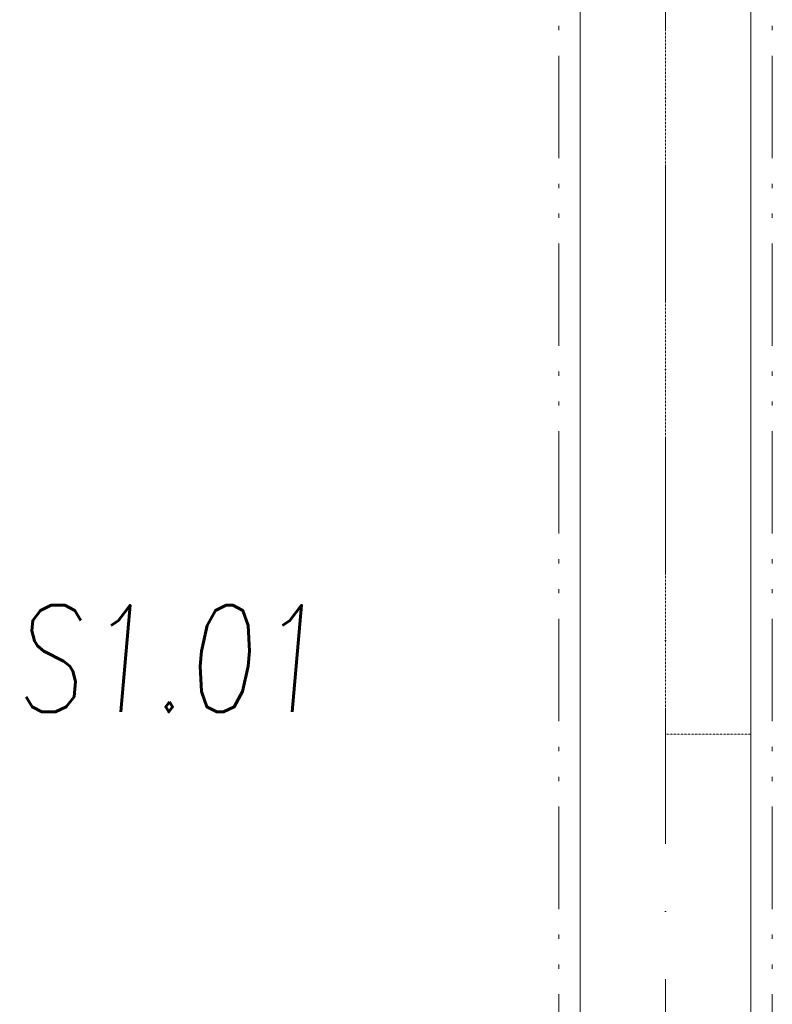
# Model space of a CAD drawing. Header units: millimetres. Extents: x 213386 to 459888, y 74252 to 208052.
# Tile 43 of 256: x 391113 to 392877, y 122649 to 124957. Entities that reach past the tile are written whole.
import ezdxf

# ---------------------------------------------------------------- set-up
doc = ezdxf.new("R2010")
doc.units = ezdxf.units.MM
for name, pattern in [('ACAD_ISO12W100', [22, 12, -3, 0.5, -3, 0.5, -3]), ('ČERCHOVANÁ', [25.4, 12.7, -6.35, 0, -6.35]), ('ČÁRKOVANÁ01-01', [2, 1, -1])]:
    doc.linetypes.add(name, pattern=pattern)
for name, color, linetype, lineweight in [('CARKOVANA', 255, 'ČÁRKOVANÁ01-01', 0), ('NAD', 255, 'ACAD_ISO12W100', 0), ('OSY', 255, 'Continuous', 0), ('POPIS2', 255, 'Continuous', 0), ('ŽB', 255, 'Continuous', 0)]:
    doc.layers.add(name, color=color, linetype=linetype, lineweight=lineweight)
doc.styles.add('CS-ROMANS', font='romans.shx', dxfattribs={"width": 0.75, "oblique": 5})

msp = doc.modelspace()

# ---------------------------------------------------------------- linework, layer by layer
at = {"layer": 'CARKOVANA', "ltscale": 0.05}
msp.add_lwpolyline([(392826.638, 123282.154), (392626.638, 123282.154), (392626.638, 126432.154), (392826.638, 126432.154)], dxfattribs=at)
at = {"layer": 'NAD', "ltscale": 20}
for points in [[(392376.638, 113632.154), (392376.638, 131632.154)], [(392876.638, 113632.154), (392876.638, 131632.154)]]:
    msp.add_lwpolyline(points, dxfattribs=at)
at = {"layer": 'OSY', "linetype": 'ČERCHOVANÁ', "ltscale": 25}
msp.add_line((392626.638, 135409.563), (392626.638, 111157.929), dxfattribs=at)
at = {"layer": 'ŽB'}
for points in [[(392826.638, 117632.154), (392826.638, 127632.154)], [(392426.638, 118032.154), (392426.638, 127232.154)]]:
    msp.add_lwpolyline(points, dxfattribs=at)

# ---------------------------------------------------------------- texts
at = {"layer": 'POPIS2', "ltscale": 15, "style": 'CS-ROMANS', "oblique": 5, "width": 0.75}
msp.add_text('S1.01', height=250, dxfattribs=at).set_placement((391100.43, 123334.058))

doc.saveas('drawing.dxf')
